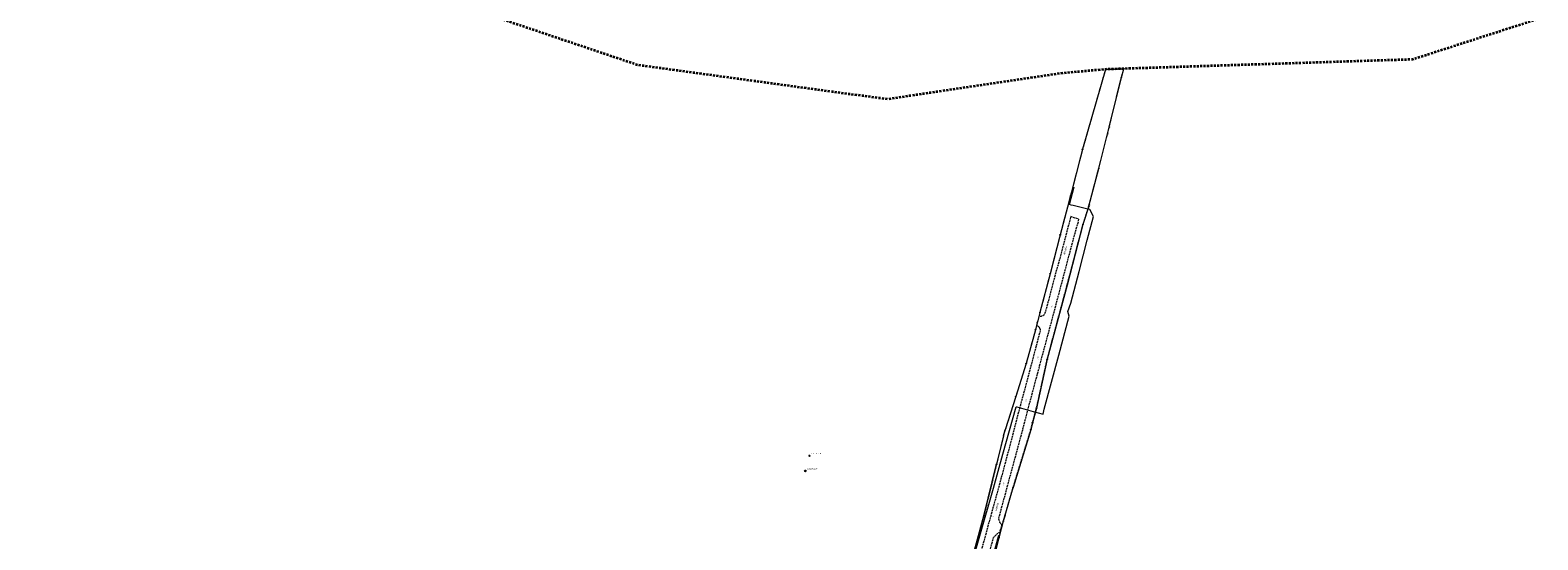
# Model space of a CAD drawing. Header units: feet. Extents: x 6524992 to 6535022, y 6047591 to 6067901.
# Tile 21 of 24: x 6530960 to 6532066, y 6049417 to 6049791. Entities that reach past the tile are written whole.
import ezdxf
from ezdxf.enums import TextEntityAlignment as Align

# ---------------------------------------------------------------- set-up
doc = ezdxf.new("R2010")
doc.units = ezdxf.units.FT
doc.header["$MEASUREMENT"] = 0
for name, pattern in [('1.5_0.5', [2, 1.5, -0.5]), ('1.5_1.0', [2.5, 1.5, -1]), ('218-500', [1, 0.5, -0.5]), ('219-500', [0])]:
    doc.linetypes.add(name, pattern=pattern)
doc.layers.get('0').update_dxf_attribs({"linetype": 'CONTINUOUS', "lineweight": 18})
for name, color, linetype, transparency in [('121-Punkt osnowy szczegółowej', 7, 'CONTINUOUS', 0.5), ('121-Punkt osnowy szczegółowej-Atr103', 7, 'CONTINUOUS', 0.5), ('131-Punkt osnowy pomiarowej', 7, 'CONTINUOUS', 0.5), ('131-Punkt osnowy pomiarowej-Atr103', 7, 'CONTINUOUS', 0.5), ('202-Punkt graniczny stabilizowany trwale', 7, 'CONTINUOUS', 0.5), ('203-Punkt załamania granicy działki nie stabilizowany', 7, 'CONTINUOUS', 0.5), ('216-Granica obrębu', 7, 'CONTINUOUS', 0.5), ('218-Granica użytku', 7, 'CONTINUOUS', 0.5), ('219-Linia granicy', 7, 'CONTINUOUS', 0.5), ('994-Nazwa ulicy', 7, 'CONTINUOUS', 0.5), ('jezdnia (powierzchnia)', 7, 'CONTINUOUS', 0.5), ('jezdnia (powierzchnia)-Atr17', 7, 'CONTINUOUS', 0.5), ('przewód gazowy (linia)', 7, 'CONTINUOUS', 0.5), ('przewód kanalizacyjny (linia)', 7, 'CONTINUOUS', 0.5)]:
    doc.layers.add(name, color=color, linetype=linetype, transparency=transparency)
doc.styles.get("Standard").update_dxf_attribs({"font": 'arial.ttf'})

# ---------------------------------------------------------------- blocks, each defined once
blk = doc.blocks.new('121')
at = {"linetype": 'Continuous', "lineweight": 13}
h = blk.add_hatch(color=0, dxfattribs=at)
edge = h.paths.add_edge_path()
edge.add_arc((0, 0), 0.045, 0, 360)
at = {"color": 0, "linetype": 'Continuous', "lineweight": 13}
blk.add_circle((0, 0), 0.625, dxfattribs=at)
blk = doc.blocks.new('131')
at = {"color": 0, "linetype": 'Continuous', "lineweight": 13}
blk.add_line((0, 0.375), (0, 0.875), dxfattribs=at)
blk.add_circle((0, 0), 0.375, dxfattribs=at)
blk = doc.blocks.new('202')
at = {"color": 0, "linetype": 'Continuous', "lineweight": 0}
blk.add_circle((0, 0), 0.25, dxfattribs=at)
blk = doc.blocks.new('203')
at = {"linetype": 'Continuous', "lineweight": 0}
h = blk.add_hatch(color=0, dxfattribs=at)
edge = h.paths.add_edge_path()
edge.add_arc((0, 0), 0.045, 0, 360)

msp = doc.modelspace()

# ---------------------------------------------------------------- linework, layer by layer
at = {"layer": '216-Granica obrębu', "color": 7, "linetype": '1.5_1.0', "lineweight": 35, "flags": 128}
msp.add_lwpolyline([(6529513.61, 6050559.74), (6529521.61, 6050549.57), (6529523.65, 6050546.99), (6529591.14, 6050436.02), (6529628.42, 6050375.15), (6529693.79, 6050267.65), (6529715.6, 6050231.11), (6529731.17, 6050205.8), (6529730.57, 6050145.26), (6529730.45, 6050136.85), (6529729.64, 6050044.56), (6529728.7, 6049946.78), (6529728.87, 6049909.93), (6529729.03, 6049876.8), (6529727.7, 6049822.57), (6529727.56, 6049728.31), (6529727.13, 6049709.18), (6529726.37, 6049674.66), (6529726.28, 6049670.6), (6529723.05, 6049657.5), (6529724.66, 6049649.11), (6529732.09, 6049644.26), (6529760.83, 6049638.68), (6529741.82, 6049608.84), (6529735.05, 6049599.01), (6529732.4, 6049592.26), (6529731.24, 6049583.35), (6529728.69, 6049532.85), (6529728.75, 6049512.5), (6529728.77, 6049507.13), (6529726.84, 6049484.51), (6529846.87, 6049323.61), (6529924.02, 6049221.13), (6529983.55, 6049141.2), (6530067.15, 6049142.94), (6530127.19, 6049134.59), (6530148.12, 6049052.89), (6530150.77, 6049038.34), (6530151.64, 6049035.01), (6530159.82, 6048712.94), (6530217.63, 6048709.8), (6530269.95, 6048700.96), (6530349.42, 6048673.99), (6530366.35, 6048663.37), (6530406.38, 6048638.19), (6530475.93, 6048618.81), (6530523.18, 6048566.74), (6530612.57, 6048468), (6530654.64, 6048421.73), (6530699.87, 6048371.98), (6530760.79, 6048305.51), (6530760.1, 6048292.27), (6530759.45, 6048273.97), (6530774.89, 6048286.92), (6530791.5, 6048299.43), (6530813.56, 6048306.82), (6530823.49, 6048305.01), (6530845.6, 6048304.41), (6530870.58, 6048294.5), (6530898.68, 6048296.01), (6530908.14, 6048297.86), (6530910.62, 6048298.14), (6530928.26, 6048300.44), (6530941.03, 6048302.2), (6530952.95, 6048303.79), (6530966.2, 6048302.36), (6530978.25, 6048294.41), (6530996.71, 6048278.63), (6531004.42, 6048263.74), (6530978.3, 6048229.7), (6530979.39, 6048219.5), (6530985.85, 6048208.01), (6531002.7, 6048193.68), (6531026.03, 6048179.29), (6531054.5, 6048172.79), (6531069.3, 6048172.16), (6531088.54, 6048171.95), (6531103.51, 6048201.77), (6531113.47, 6048223.59), (6531117.43, 6048228.76), (6531128.96, 6048243.81), (6531130.23, 6048253.45), (6531144.08, 6048275.31), (6531159.67, 6048298.47), (6531180.04, 6048327.07), (6531181.09, 6048330.09), (6531186.41, 6048344.25), (6531187.15, 6048346.65), (6531198.71, 6048352.37), (6531187.75, 6048363.39), (6531187.76, 6048364.59), (6531191.34, 6048370.64), (6531198.97, 6048383.19), (6531206.75, 6048397.77), (6531210.66, 6048404.27), (6531216.97, 6048392.92), (6531226.47, 6048375.3), (6531228.77, 6048371.85), (6531224.1, 6048369.09), (6531239.79, 6048360.58), (6531238.92, 6048358.04), (6531251.97, 6048352.42), (6531253.96, 6048356.51), (6531254.74, 6048358.48), (6531267.75, 6048351.89), (6531266.61, 6048350.99), (6531265.82, 6048349.15), (6531273.07, 6048345.98), (6531295.63, 6048336.14), (6531303.53, 6048333.58), (6531308.07, 6048332.12), (6531359.51, 6048307.34), (6531379.21, 6048297.71), (6531392.77, 6048291.09), (6531401.82, 6048286.78), (6531409.48, 6048283.07), (6531420.85, 6048279.32), (6531421.54, 6048280.66), (6531426.18, 6048278.28), (6531455.65, 6048263.14), (6531471.18, 6048255.26), (6531470.75, 6048251.1), (6531498.35, 6048235.81), (6531510.34, 6048230.83), (6531529.49, 6048224.72), (6531532.59, 6048223.92), (6531547.18, 6048220.2), (6531554.08, 6048219.04), (6531566.82, 6048216.92), (6531577.68, 6048215.94), (6531594.07, 6048215.88), (6531597.42, 6048215.86), (6531642.07, 6048218.72), (6531660.27, 6048219.89), (6531679.3, 6048221.11), (6531719.93, 6048222.78), (6531741.12, 6048223.82), (6531788.28, 6048226.08), (6531860.24, 6048230.24), (6531876.84, 6048234.33), (6531886.03, 6048236.59), (6531902.46, 6048237.57), (6531963.19, 6048241.04), (6532012.31, 6048242.17), (6532047.27, 6048242.97), (6532053.54, 6048243.11), (6532068.82, 6048243.47), (6532080.59, 6048243.76), (6532083.94, 6048243.96), (6532120.73, 6048245.95), (6532153.06, 6048247.71), (6532182.69, 6048250.17), (6532190.16, 6048250.8), (6532195.13, 6048251.21), (6532213.66, 6048252.2), (6532217.13, 6048253.08), (6532231.04, 6048256.61), (6532235.04, 6048256.78), (6532263.54, 6048257.96), (6532280.5, 6048258.99), (6532292.73, 6048257.7), (6532303.31, 6048256.58), (6532310.51, 6048257.62), (6532350.64, 6048263.27), (6532359.41, 6048264.28), (6532420.16, 6048271.45), (6532427.78, 6048272.36), (6532431.37, 6048273.07), (6532438.59, 6048274.49), (6532477.08, 6048282.06), (6532487.08, 6048284.03), (6532523.04, 6048291.17), (6532627.19, 6048306.22), (6532635.97, 6048307.82), (6532641.8, 6048308.77), (6532647.94, 6048309.82), (6532696.53, 6048318.07), (6532711.64, 6048320.04), (6532726.97, 6048320.54), (6532741.99, 6048319.8), (6532747.43, 6048319.1), (6532751.56, 6048319.53), (6532764.99, 6048320.85), (6532773.16, 6048319.58), (6532797.19, 6048315.78), (6532808.87, 6048309.73), (6532820.37, 6048303.78), (6532825.46, 6048300.84), (6532839.18, 6048293.31), (6532848.5, 6048278.37), (6532855.95, 6048280.13), (6532900.47, 6048291.08), (6532899.16, 6048270.25), (6532882.87, 6048264.37), (6532869.24, 6048259.47), (6532891.78, 6048243.48), (6532901.31, 6048236.8), (6532906.62, 6048232.93), (6532915.76, 6048224.48), (6532948.62, 6048187.96), (6532949.79, 6048186.41), (6532951.59, 6048184.02), (6532953.4, 6048181.48), (6532960.43, 6048172.03), (6532965.14, 6048164.58), (6532971.33, 6048154.76), (6532975.48, 6048145.8), (6532977.95, 6048140.73), (6532984.62, 6048128.17), (6532985.39, 6048117.26), (6532985.75, 6048112.33), (6532987.37, 6048097.03), (6532987.17, 6048081.54), (6532986.04, 6048071.23), (6532985.56, 6048066.82), (6532983.49, 6048054.33), (6532979.62, 6048045.05), (6532987.31, 6048051.65), (6533015.85, 6048076.11), (6533043, 6048099.35), (6533060.31, 6048114.18), (6533079.54, 6048130.65), (6533084.66, 6048135.04), (6533112.8, 6048159.02), (6533144.09, 6048185.69), (6533148.26, 6048189.24), (6533173.04, 6048210.57), (6533200.83, 6048234.51), (6533224.86, 6048255.21), (6533227.75, 6048257.3), (6533295.13, 6048299.22), (6533376.85, 6048350.06), (6533385.44, 6048355.4), (6533458.12, 6048401.33), (6533512.16, 6048435.43), (6533612.23, 6048498.56), (6533714.69, 6048563.36), (6533837.35, 6048639.24), (6533845.07, 6048644.04), (6533933.55, 6048699.4), (6534018.91, 6048752.89), (6534136.66, 6048826.45), (6534231.26, 6048885.42), (6534395.37, 6048987.65), (6534444.68, 6049018.42), (6534603.17, 6049117.34), (6534648.44, 6049145.61), (6534657.56, 6049151.32), (6534661.88, 6049181.45), (6534681.11, 6049314.56), (6534702.51, 6049467.28), (6534720.66, 6049599.48), (6534721.09, 6049601.83), (6534723.3, 6049605.7), (6534723.67, 6049616.11), (6534722.97, 6049617.79), (6534728.16, 6049673.05), (6534733.19, 6049728.04), (6534735.89, 6049734.81), (6534746.88, 6049762.35), (6534747.44, 6049763.77), (6534759.68, 6049794.46), (6534739.77, 6049824.45), (6534731.2, 6049837.36), (6534698.54, 6049886.68), (6534697.08, 6049889.1), (6534688.89, 6049903.32), (6534674.94, 6049931.91), (6534601.21, 6050081.89), (6534598.52, 6050084.06), (6534593.21, 6050085.39), (6534588.94, 6050083.86), (6534582.76, 6050093.92), (6534581.75, 6050100.18), (6534582.8, 6050106.09), (6534586.82, 6050111.53), (6534632.11, 6050132.6), (6534607.71, 6050181.01), (6534596.45, 6050193.56), (6534572.55, 6050219.56), (6534549.04, 6050249.29), (6534529.51, 6050274.07), (6534514.24, 6050296.13), (6534504.15, 6050312.44), (6534486.83, 6050336.99), (6534526.89, 6050368.69), (6534565.69, 6050400.22), (6534578.12, 6050410.22), (6534604.87, 6050426.62), (6534671.49, 6050451.57), (6534666.72, 6050461.03), (6534683.59, 6050472.84), (6534685.43, 6050470.3), (6534686.26, 6050469.01), (6534689.5, 6050463.93), (6534690.89, 6050461.06), (6534694.28, 6050463.56), (6534740.77, 6050497.86), (6534754.09, 6050507.68), (6534759.8, 6050509.65), (6534792.04, 6050521.57), (6534799.52, 6050524.4), (6534807.03, 6050521.68), (6534825.89, 6050534.64), (6534827.78, 6050536.01), (6534820.69, 6050546.59), (6534878.07, 6050591.64), (6534896.15, 6050598.16), (6535021.62, 6050643.49), (6535019.71, 6050715.46), (6535003.66, 6050723.83), (6534994.36, 6050738.41), (6534972.03, 6050744.6), (6534955.15, 6050759.1), (6534947.5, 6050761.74), (6534901.84, 6050768.89), (6534873.62, 6050778.11), (6534853.35, 6050787.17), (6534852.59, 6050787.69), (6534839.14, 6050796.87), (6534827.76, 6050808.57), (6534786.58, 6050831.05), (6534771.32, 6050857.46), (6534750.02, 6050846.49), (6534744.93, 6050843.84), (6534717.4, 6050829.86), (6534729.97, 6050800.12), (6534753.04, 6050755.98), (6534745.39, 6050742.97), (6534662.66, 6050710.53), (6534641.79, 6050702.32), (6534632.05, 6050727.27), (6534626.12, 6050742.47), (6534617.64, 6050738.79), (6534515.59, 6050694.5), (6534531.32, 6050654.37), (6534483.16, 6050640.37), (6534470.45, 6050636.67), (6534455.05, 6050632.2), (6534430.36, 6050625.06), (6534362.2, 6050605.27), (6534366.55, 6050591.96), (6534375.29, 6050565.24), (6534404.24, 6050475.42), (6534306.51, 6050439.37), (6534280.46, 6050425.48), (6534258.43, 6050415.18), (6534165.38, 6050329.76), (6534038.9, 6050230.59), (6533940.92, 6050231.94), (6533876.05, 6050234.41), (6533706.4, 6050232.93), (6533571.16, 6050170.08), (6533514.24, 6050142.35), (6533418.17, 6050095.54), (6533191.55, 6050040.61), (6533074.1, 6049999.84), (6533060.99, 6049995.3), (6532998.63, 6049973.67), (6532860.37, 6049997.41), (6532855.09, 6049998.44), (6532781.01, 6049989.59), (6532648.3, 6049971.29), (6532622.08, 6049967.7), (6532607.7, 6049965.72), (6532509.3, 6049952.12), (6532414.19, 6049917.47), (6532399.76, 6049912.48), (6532388.04, 6049908.43), (6532288.91, 6049874.31), (6532195.29, 6049842.5), (6532182.1, 6049838.02), (6532152.71, 6049828.55), (6532094.07, 6049808.26), (6532090.6, 6049807.06), (6532073.65, 6049801.2), (6532065.72, 6049799.1), (6532061.24, 6049797.66), (6531974.22, 6049769.58), (6531956.88, 6049769.02), (6531952.03, 6049768.87), (6531798.74, 6049763.93), (6531769.26, 6049762.98), (6531762.31, 6049762.75), (6531748.78, 6049762.33), (6531715.48, 6049759.32), (6531591.26, 6049740.76), (6531588.96, 6049740.36), (6531571.82, 6049742.79), (6531560.29, 6049744.2), (6531498.88, 6049752.64), (6531425.37, 6049762.75), (6531405.58, 6049765.47), (6531348.62, 6049784.7), (6531278.44, 6049808.39), (6531271.56, 6049810.83), (6531247.84, 6049819.22), (6531193.84, 6049838.24), (6531193.37, 6049838.41), (6531123.83, 6049861.36), (6531084.99, 6050043.86), (6531086.26, 6050048.33), (6531091.9, 6050068.2), (6531098.96, 6050093.09), (6531089.35, 6050214.33), (6530972.43, 6050241.28), (6530942.61, 6050248.16), (6530798.18, 6050281.48), (6530565.82, 6050335.66), (6530561.5, 6050336.66), (6530548.99, 6050339.56), (6530467.9, 6050356.42), (6530337.6, 6050383.72), (6530318.66, 6050387.69), (6530309.5, 6050389.71), (6530268.56, 6050495.37), (6530222.08, 6050590.86), (6530176.8, 6050685.91), (6530170.14, 6050684.47), (6530081.73, 6050665.38), (6530026.62, 6050653.49), (6529983.77, 6050644.24), (6529977.49, 6050642.88), (6529919.61, 6050630.56), (6529861.08, 6050617.34), (6529837.78, 6050619.25), (6529689.37, 6050631.38), (6529666.76, 6050633.23), (6529637.62, 6050635.61), (6529629.75, 6050636.21), (6529624.01, 6050636.65), (6529598.75, 6050638.57), (6529584.72, 6050639.64)], close=True, dxfattribs=at)
at = {"layer": '218-Granica użytku', "color": 3, "linetype": '218-500', "lineweight": 18, "flags": 128}
for points in [[(6531748.78, 6049762.33), (6531732.02, 6049703.63)], [(6531762.31, 6049762.75), (6531748.78, 6049762.33)], [(6531760.46, 6049756.36), (6531762.31, 6049762.75)], [(6531755.48, 6049736.06), (6531760.46, 6049756.36)], [(6531751.61, 6049719.96), (6531755.48, 6049736.06)], [(6531743.83, 6049689.48), (6531750.41, 6049715.01)], [(6531750.41, 6049715.01), (6531751.61, 6049719.96)], [(6531732.02, 6049703.63), (6531723.05, 6049669.39)], [(6531736.87, 6049662.78), (6531743.83, 6049689.48)], [(6531723.05, 6049669.39), (6531715.6, 6049640.85)], [(6531732.31, 6049648.34), (6531736.66, 6049661.83)], [(6531736.66, 6049661.83), (6531736.87, 6049662.78)], [(6531720.66, 6049603.94), (6531732.31, 6049648.34)], [(6531715.6, 6049640.85), (6531708.16, 6049612.3)], [(6531708.16, 6049612.3), (6531700.73, 6049583.75)], [(6531706.06, 6049549.47), (6531720.66, 6049603.94)], [(6531700.73, 6049583.75), (6531697.45, 6049571.17)], [(6531697.45, 6049571.17), (6531690.66, 6049546.48)], [(6531698.22, 6049513.6), (6531706.06, 6049549.47)], [(6531690.66, 6049546.48), (6531683.01, 6049522.04)], [(6531683.01, 6049522.04), (6531675.28, 6049497.59)], [(6531695.26, 6049502.85), (6531698.22, 6049513.6)], [(6531673.93, 6049493.31), (6531668.93, 6049472.39)], [(6531675.28, 6049497.59), (6531673.93, 6049493.31)], [(6531685.41, 6049469.57), (6531694.06, 6049497.76)], [(6531694.06, 6049497.76), (6531695.26, 6049502.85)], [(6531668.93, 6049472.39), (6531659.66, 6049434.53)], [(6531681.01, 6049455.22), (6531685.41, 6049469.57)], [(6531675.17, 6049434.92), (6531681.01, 6049455.22)], [(6531659.66, 6049434.53), (6531656.15, 6049421.63)], [(6531670.66, 6049418.35), (6531673.87, 6049430.55)], [(6531673.87, 6049430.55), (6531675.17, 6049434.92)], [(6531656.15, 6049421.63), (6531639.56, 6049360.65)], [(6531667.93, 6049407.52), (6531670.66, 6049418.35)]]:
    msp.add_lwpolyline(points, dxfattribs=at)
at = {"layer": '219-Linia granicy', "color": 3, "linetype": '219-500', "lineweight": 18, "flags": 128}
for points in [[(6531748.78, 6049762.33), (6531732.02, 6049703.63)], [(6531748.78, 6049762.33), (6531762.31, 6049762.75)], [(6531760.46, 6049756.36), (6531762.31, 6049762.75)], [(6531751.61, 6049719.96), (6531760.46, 6049756.36)], [(6531743.83, 6049689.48), (6531750.41, 6049715.01)], [(6531750.41, 6049715.01), (6531751.61, 6049719.96)], [(6531732.02, 6049703.63), (6531723.05, 6049669.39)], [(6531736.87, 6049662.78), (6531743.83, 6049689.48)], [(6531723.05, 6049669.39), (6531715.6, 6049640.85)], [(6531736.66, 6049661.83), (6531732.31, 6049648.34)], [(6531736.66, 6049661.83), (6531736.87, 6049662.78)], [(6531732.31, 6049648.34), (6531720.66, 6049603.94)], [(6531715.6, 6049640.85), (6531708.16, 6049612.3)], [(6531708.16, 6049612.3), (6531700.73, 6049583.75)], [(6531720.66, 6049603.94), (6531706.06, 6049549.47)], [(6531700.73, 6049583.75), (6531697.45, 6049571.17)], [(6531697.45, 6049571.17), (6531690.66, 6049546.48)], [(6531706.06, 6049549.47), (6531698.22, 6049513.6)], [(6531690.66, 6049546.48), (6531683.01, 6049522.04)], [(6531683.01, 6049522.04), (6531675.28, 6049497.59)], [(6531698.22, 6049513.6), (6531695.26, 6049502.85)], [(6531673.93, 6049493.31), (6531668.93, 6049472.39)], [(6531673.93, 6049493.31), (6531675.28, 6049497.59)], [(6531694.06, 6049497.76), (6531681.01, 6049455.22)], [(6531695.26, 6049502.85), (6531694.06, 6049497.76)], [(6531659.66, 6049434.53), (6531668.93, 6049472.39)], [(6531675.17, 6049434.92), (6531681.01, 6049455.22)], [(6531639.56, 6049360.65), (6531659.66, 6049434.53)], [(6531673.87, 6049430.55), (6531670.66, 6049418.35)], [(6531675.17, 6049434.92), (6531673.87, 6049430.55)], [(6531670.66, 6049418.35), (6531667.93, 6049407.52)]]:
    msp.add_lwpolyline(points, dxfattribs=at)
at = {"layer": 'jezdnia (powierzchnia)', "color": 7, "linetype": '1.5_0.5', "lineweight": 18, "flags": 128}
msp.add_lwpolyline([(6531582.9, 6049191.64), (6531594.4, 6049216.06), (6531595.03, 6049217.32), (6531600.57, 6049228.92), (6531606.64, 6049241.96), (6531620, 6049270.68), (6531624.66, 6049280.79), (6531628.27, 6049289.02), (6531632.82, 6049300.18), (6531633.54, 6049302.17), (6531636, 6049309.44), (6531637.16, 6049312.69), (6531639.1, 6049319.33), (6531646.1, 6049343), (6531648.44, 6049351.32), (6531648.76, 6049351.59), (6531649.08, 6049351.84), (6531649.42, 6049352.08), (6531649.76, 6049352.32), (6531650.11, 6049352.54), (6531650.69, 6049352.84), (6531652.53, 6049353.72), (6531653.12, 6049353.87), (6531653.52, 6049353.98), (6531655.76, 6049360.04), (6531654.95, 6049360.58), (6531654.5, 6049361.62), (6531653.44, 6049363.43), (6531652.76, 6049364.09), (6531652.63, 6049364.49), (6531652.52, 6049364.89), (6531652.44, 6049365.3), (6531652.43, 6049365.99), (6531660.91, 6049397.1), (6531666.7, 6049418.52), (6531669.11, 6049421.2), (6531669.65, 6049421.63), (6531670.16, 6049421.96), (6531670.68, 6049422.24), (6531670.99, 6049422.38), (6531671.39, 6049422.48), (6531672.9, 6049427.6), (6531672.56, 6049428.08), (6531671.43, 6049429.71), (6531670.51, 6049432.47), (6531679.65, 6049466.29), (6531687.67, 6049495.98), (6531688.09, 6049497.62), (6531691.93, 6049512.35), (6531700.09, 6049543.04), (6531706.63, 6049567.17), (6531710.81, 6049582.82), (6531714.24, 6049595.78), (6531714.75, 6049597.74), (6531720.55, 6049619.7), (6531725.44, 6049638.08), (6531729.14, 6049651.19), (6531729.18, 6049652.25), (6531723.37, 6049654.25), (6531719.5, 6049639.48), (6531714.65, 6049621.02), (6531711.64, 6049610.56), (6531708.6, 6049598.8), (6531706.32, 6049590.12), (6531705.22, 6049586.28), (6531704.08, 6049582.38), (6531703.92, 6049582.22), (6531703.75, 6049582.06), (6531703.58, 6049581.91), (6531703.4, 6049581.77), (6531703.21, 6049581.64), (6531703.02, 6049581.51), (6531702.82, 6049581.4), (6531702.62, 6049581.29), (6531702.41, 6049581.19), (6531702.32, 6049581.15), (6531702.2, 6049581.1), (6531701.98, 6049581.02), (6531701.77, 6049580.95), (6531701.54, 6049580.89), (6531701.32, 6049580.84), (6531699.95, 6049580.7), (6531698.15, 6049574.62), (6531698.88, 6049574.16), (6531699.26, 6049573.86), (6531699.43, 6049573.7), (6531699.6, 6049573.52), (6531699.76, 6049573.35), (6531699.84, 6049573.27), (6531700.12, 6049572.93), (6531700.22, 6049572.78), (6531700.34, 6049572.58), (6531700.46, 6049572.38), (6531700.5, 6049572.34), (6531700.58, 6049572.17), (6531700.69, 6049571.95), (6531700.79, 6049571.73), (6531700.88, 6049571.51), (6531700.97, 6049571.29), (6531701.04, 6049571.06), (6531699.88, 6049566.5), (6531697.41, 6049557.19), (6531691.34, 6049534.06), (6531689.33, 6049526.54), (6531686.38, 6049515.82), (6531685.03, 6049510.68), (6531684.03, 6049506.86), (6531681.59, 6049497.11), (6531671.3, 6049458.62), (6531665.9, 6049439.08), (6531664.64, 6049434.52), (6531654.93, 6049398.81), (6531646.54, 6049367.91), (6531640.24, 6049344.92), (6531633.13, 6049321.26), (6531626.74, 6049302.2), (6531622.46, 6049291.33), (6531614.83, 6049274.04), (6531612.81, 6049270.23), (6531607, 6049260.14), (6531606.18, 6049258.42), (6531604.36, 6049254.71), (6531603.67, 6049253.01), (6531599.78, 6049242.68), (6531599.33, 6049241.76), (6531594.84, 6049232.07), (6531590.29, 6049222.77), (6531587.94, 6049217.96), (6531577.31, 6049194.51), (6531569.68, 6049178.01), (6531562.03, 6049161.67), (6531559.44, 6049155.91), (6531554.56, 6049145.24), (6531550.81, 6049137.2), (6531540.23, 6049114.5), (6531524.1, 6049080.07), (6531530.62, 6049079.46), (6531545.56, 6049111.42), (6531556.66, 6049134.87), (6531560.91, 6049143.9)], close=True, dxfattribs=at)
at = {"layer": 'przewód gazowy (linia)', "color": 40, "linetype": 'Continuous', "lineweight": 18, "flags": 128}
msp.add_lwpolyline([(6531574.7, 6049166.09), (6531582.18, 6049183.02), (6531589.37, 6049198.49), (6531599.81, 6049221.11), (6531600.21, 6049221.96), (6531601.43, 6049224.52), (6531614.65, 6049254.21), (6531622.11, 6049270.36), (6531626.65, 6049280.17), (6531635.85, 6049299.97), (6531639.77, 6049312.33), (6531643.66, 6049325.94), (6531652.33, 6049354.45), (6531659.6, 6049380.69), (6531666.84, 6049406.93), (6531670.56, 6049420.29)], dxfattribs=at)
at = {"layer": 'przewód kanalizacyjny (linia)', "color": 34, "linetype": 'Continuous', "lineweight": 18, "flags": 128}
msp.add_lwpolyline([(6531644.94, 6049379.11), (6531656.22, 6049418.21), (6531666.6, 6049454.76), (6531673.43, 6049479.83), (6531683.39, 6049514.64), (6531683.77, 6049514.54), (6531695.9, 6049511.19), (6531703.1, 6049509.2), (6531703.92, 6049512.91), (6531714.64, 6049552.54), (6531722.16, 6049581.01), (6531721.3, 6049584.62), (6531723.41, 6049590.65), (6531729.46, 6049613.88), (6531735.43, 6049636.97), (6531739.94, 6049654.21), (6531737.41, 6049659.41), (6531735.87, 6049659.78), (6531725.14, 6049662.37), (6531723.62, 6049662.73), (6531722.32, 6049663.04), (6531725.87, 6049676)], dxfattribs=at)

# ---------------------------------------------------------------- block references
at = {"layer": '121-Punkt osnowy szczegółowej', "color": 7, "linetype": 'Continuous', "lineweight": 18}
msp.add_blockref('121', (6531528.67, 6049467.51), dxfattribs=at)
at = {"layer": '131-Punkt osnowy pomiarowej', "color": 7, "linetype": 'Continuous', "lineweight": 18}
msp.add_blockref('131', (6531531.76, 6049478.56), dxfattribs=at)
at = {"layer": '202-Punkt graniczny stabilizowany trwale', "color": 3, "linetype": 'Continuous', "lineweight": 18}
for p in [(6531762.31, 6049762.75), (6531760.46, 6049756.36), (6531750.41, 6049715.01), (6531751.61, 6049719.96), (6531732.02, 6049703.63), (6531743.83, 6049689.48), (6531723.05, 6049669.39), (6531736.66, 6049661.83), (6531736.87, 6049662.78), (6531732.31, 6049648.34), (6531715.6, 6049640.85), (6531708.16, 6049612.3), (6531720.66, 6049603.94), (6531700.73, 6049583.75), (6531697.45, 6049571.17), (6531706.06, 6049549.47), (6531690.66, 6049546.48), (6531683.01, 6049522.04), (6531698.22, 6049513.6), (6531694.06, 6049497.76), (6531695.26, 6049502.85), (6531668.93, 6049472.39), (6531681.01, 6049455.22), (6531659.66, 6049434.53), (6531673.87, 6049430.55), (6531675.17, 6049434.92), (6531670.66, 6049418.35)]:
    msp.add_blockref('202', p, dxfattribs=at)
at = {"layer": '203-Punkt załamania granicy działki nie stabilizowany', "color": 3, "linetype": 'Continuous', "lineweight": 18}
for p in [(6531748.78, 6049762.33), (6531673.93, 6049493.31), (6531675.28, 6049497.59)]:
    msp.add_blockref('203', p, dxfattribs=at)

# ---------------------------------------------------------------- texts
at = {"layer": '121-Punkt osnowy szczegółowej-Atr103', "color": 7, "oblique": 15, "width": 0.9}
msp.add_text('315.114-1224', height=0.9, dxfattribs=at).set_placement((6531529.67, 6049468.51), align=Align.BOTTOM_LEFT)
at = {"layer": '131-Punkt osnowy pomiarowej-Atr103', "color": 7, "width": 0.9}
msp.add_text('315.114-3061', height=0.9, dxfattribs=at).set_placement((6531532.76, 6049479.56), align=Align.BOTTOM_LEFT)
at = {"layer": '994-Nazwa ulicy', "color": 7, "linetype": 'Continuous', "lineweight": 25, "oblique": 15, "width": 0.9}
for rotation, p in [(75.779, (6531719.1, 6049626.43)), (255.957, (6531669.53, 6049444.44))]:
    msp.add_text('Wiejska', height=1.25, rotation=rotation, dxfattribs=at).set_placement(p)
at = {"layer": 'jezdnia (powierzchnia)-Atr17', "color": 7, "width": 0.9}
for rotation, p in [(75.279, (6531719, 6049625.94)), (75.176, (6531709.45, 6049587.25)), (74.835, (6531699.28, 6049549.55)), (75.11, (6531690.67, 6049518.06)), (74.876, (6531674.09, 6049456.93))]:
    msp.add_text('j.mb.', height=0.75, rotation=rotation, dxfattribs=at).set_placement(p)
msp.add_text('j.mb.', height=0.75, dxfattribs=at).set_placement((6531664.64, 6049434.52), align=Align.TOP_LEFT)

doc.saveas('drawing.dxf')
